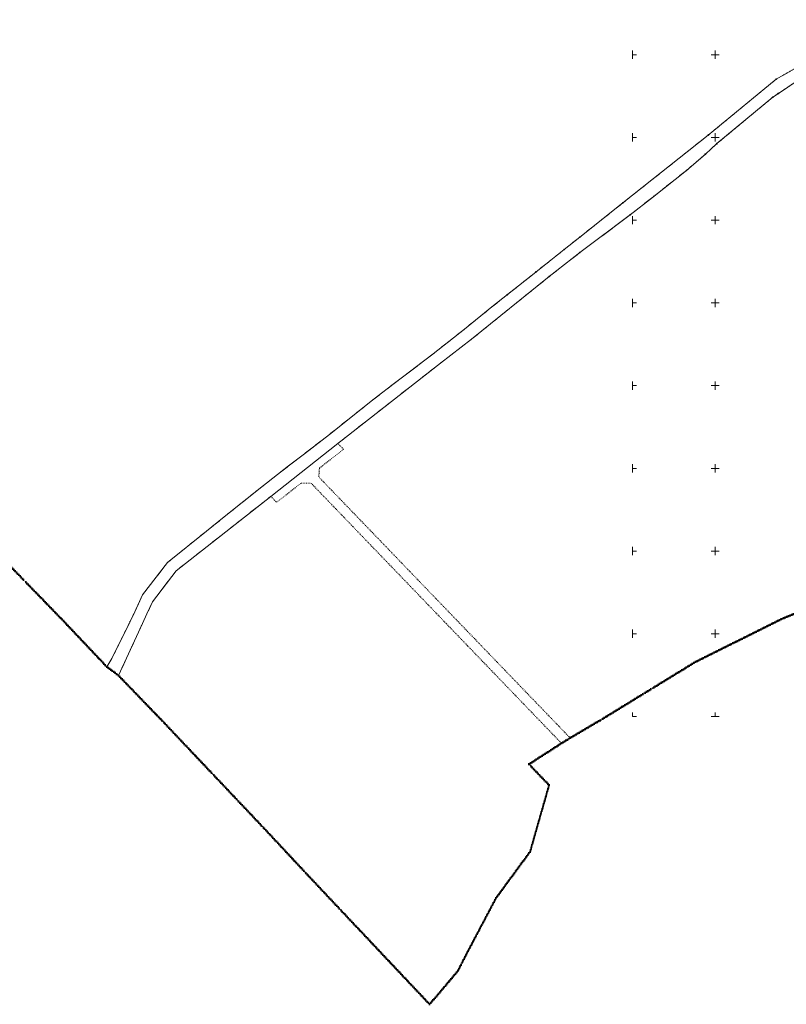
# Model space of a CAD drawing. Extents: x 6414462 to 20492237, y 5756825 to 17376351.
# Tile 19 of 127: x 6497630 to 6498093, y 5809076 to 5809671. Entities that reach past the tile are written whole.
import ezdxf

# ---------------------------------------------------------------- set-up
doc = ezdxf.new("R2010")
doc.units = 0
for name, pattern in [('2324-2024 mdcp$0$KROPK2', [1, 0.05, -0.95]), ('2324-2024 mdcp$0$PRZER1-1', [1, 0.5, -0.5]), ('2324-2024 mdcp$0$PRZER3-2', [2.5, 1.5, -1]), ('Lipnica teren 1$0$HIDDEN2', [0.1875, 0.125, -0.0625])]:
    doc.linetypes.add(name, pattern=pattern)
for name, color, linetype, lineweight in [('2324-2024 mdcp$0$GEPPGD', 7, 'Continuous', 18), ('2324-2024 mdcp$0$GESDZI', 7, 'Continuous', 18), ('2324-2024 mdcp$0$GESJAE', 7, 'Continuous', 50), ('2324-2024 mdcp$0$GESJOB', 7, 'Continuous', 35), ('2324-2024 mdcp$0$Ramka sekcyjna', 7, 'Continuous', 18)]:
    doc.layers.add(name, color=color, linetype=linetype, lineweight=lineweight)
doc.layers.add('2324-2024 mdcp$0$GESUZY', color=7, linetype='Continuous', lineweight=18, true_color=0x008000)
doc.layers.add('Lipnica teren 1$0$demontaże', color=10, linetype='Continuous')

# ---------------------------------------------------------------- blocks, each defined once
blk = doc.blocks.new('2324-2024 mdcp$0$GEPPGD1_1')
at = {"true_color": 0xffffff}
blk.add_hatch(color=7, dxfattribs=at).paths.add_polyline_path([(0, -0.25), (0.077254, -0.237764), (0.146946, -0.202254), (0.202254, -0.146946), (0.237764, -0.077254), (0.25, 0), (0.237764, 0.077254), (0.202254, 0.146946), (0.146946, 0.202254), (0.077254, 0.237764), (0, 0.25), (-0.077254, 0.237764), (-0.146946, 0.202254), (-0.202254, 0.146946), (-0.237764, 0.077254), (-0.25, 0), (-0.237764, -0.077254), (-0.202254, -0.146946), (-0.146946, -0.202254), (-0.077254, -0.237764), (0, -0.25)])
at = {"color": 0}
blk.add_lwpolyline([(0, 0.25), (0.077254, 0.237764), (0.146946, 0.202254), (0.202254, 0.146946), (0.237764, 0.077254), (0.25, 0), (0.237764, -0.077254), (0.202254, -0.146946), (0.146946, -0.202254), (0.077254, -0.237764), (0, -0.25), (-0.077254, -0.237764), (-0.146946, -0.202254), (-0.202254, -0.146946), (-0.237764, -0.077254), (-0.25, 0), (-0.237764, 0.077254), (-0.202254, 0.146946), (-0.146946, 0.202254), (-0.077254, 0.237764)], close=True, dxfattribs=at)
blk = doc.blocks.new('2324-2024 mdcp$0$GEPPGD1_2')
at = {"true_color": 0xffffff}
blk.add_hatch(color=7, dxfattribs=at).paths.add_polyline_path([(0, -0.25), (0.077254, -0.237764), (0.146946, -0.202254), (0.202254, -0.146946), (0.237764, -0.077254), (0.25, 0), (0.237764, 0.077254), (0.202254, 0.146946), (0.146946, 0.202254), (0.077254, 0.237764), (0, 0.25), (-0.077254, 0.237764), (-0.146946, 0.202254), (-0.202254, 0.146946), (-0.237764, 0.077254), (-0.25, 0), (-0.237764, -0.077254), (-0.202254, -0.146946), (-0.146946, -0.202254), (-0.077254, -0.237764), (0, -0.25)])
blk.add_hatch(color=0).paths.add_polyline_path([(0, -0.045), (0.013906, -0.042798), (0.02645, -0.036406), (0.036406, -0.02645), (0.042798, -0.013906), (0.045, 0), (0.042798, 0.013906), (0.036406, 0.02645), (0.02645, 0.036406), (0.013906, 0.042798), (0, 0.045), (-0.013906, 0.042798), (-0.02645, 0.036406), (-0.036406, 0.02645), (-0.042798, 0.013906), (-0.045, 0), (-0.042798, -0.013906), (-0.036406, -0.02645), (-0.02645, -0.036406), (-0.013906, -0.042798), (0, -0.045)])
blk = doc.blocks.new('2324-2024 mdcp')
at = {"layer": '2324-2024 mdcp$0$GESDZI', "color": 7, "linetype": 'Continuous', "lineweight": 18}
blk.add_lwpolyline([(6498104.66, 5809637.74), (6498088.19, 5809626.61), (6498084.8, 5809624.31), (6498051.04, 5809596.27), (6498044.05, 5809589.9), (6498032.65, 5809580.07), (6498012.02, 5809563.8), (6497998.68, 5809553.27), (6497968.25, 5809530.44), (6497949.75, 5809516.01), (6497902.78, 5809478.08), (6497884.04, 5809463.66), (6497821.95, 5809415.05), (6497781.43, 5809383.04), (6497724.19, 5809338), (6497710.05, 5809319.36), (6497706.6, 5809312.04), (6497703.88, 5809306.19), (6497689.44, 5809274.74), (6497682.33, 5809280.09), (6497685.47, 5809285.12), (6497696.38, 5809307.38), (6497699.22, 5809313.19), (6497703.94, 5809323.46), (6497718.99, 5809343.06), (6497742.57, 5809362.02), (6497754.26, 5809371.42), (6497776.02, 5809388.91), (6497792.24, 5809401.46), (6497801.75, 5809408.82), (6497816.86, 5809420.51), (6497843.87, 5809441.95), (6497851.79, 5809448.08), (6497879.57, 5809469.18), (6497898.41, 5809484.12), (6497915.02, 5809497.53), (6497924.42, 5809504.99), (6497941.6, 5809518.65), (6497958.78, 5809532.3), (6497968.16, 5809539.75), (6497994.25, 5809560.48), (6498045.82, 5809601.46), (6498086.88, 5809635.22), (6498149.97, 5809671.19)], dxfattribs=at)
at = {"layer": '2324-2024 mdcp$0$GESJAE', "color": 7, "linetype": '2324-2024 mdcp$0$KROPK2', "lineweight": 50}
blk.add_lwpolyline([(6497613.84, 5809351.39), (6497633.37, 5809331.24), (6497656.09, 5809307.8), (6497682.33, 5809280.09), (6497689.44, 5809274.74), (6497716.93, 5809246.27), (6497731.95, 5809230.4), (6497746.97, 5809214.54), (6497762, 5809198.68), (6497777.02, 5809182.81), (6497802.62, 5809155.36), (6497823.95, 5809132.74), (6497850.01, 5809105.11), (6497877.43, 5809076.04), (6497894.54, 5809096.25), (6497897.32, 5809101.71), (6497900.21, 5809107.4), (6497917.5, 5809140.16), (6497935.56, 5809164.76), (6497938.13, 5809168.25), (6497940.58, 5809176.83), (6497949.63, 5809208.54), (6497937.46, 5809221.16), (6497957.12, 5809233.8), (6497962.36, 5809237.02), (6497982.04, 5809248.62), (6498007.6, 5809264.3), (6498012.85, 5809267.53), (6498038.08, 5809283.01), (6498091.39, 5809309.54), (6498111.63, 5809317.79)], dxfattribs=at)
at = {"layer": '2324-2024 mdcp$0$GESJOB', "color": 7, "linetype": '2324-2024 mdcp$0$PRZER3-2', "lineweight": 35}
blk.add_lwpolyline([(6497613.84, 5809351.39), (6497633.37, 5809331.24), (6497656.09, 5809307.8), (6497682.33, 5809280.09), (6497689.44, 5809274.74), (6497716.93, 5809246.27), (6497731.95, 5809230.4), (6497746.97, 5809214.54), (6497762, 5809198.68), (6497777.02, 5809182.81), (6497802.62, 5809155.36), (6497823.95, 5809132.74), (6497850.01, 5809105.11), (6497877.43, 5809076.04), (6497894.54, 5809096.25), (6497897.32, 5809101.71), (6497900.21, 5809107.4), (6497917.5, 5809140.16), (6497935.56, 5809164.76), (6497938.13, 5809168.25), (6497940.58, 5809176.83), (6497949.63, 5809208.54), (6497937.46, 5809221.16), (6497957.12, 5809233.8), (6497962.36, 5809237.02), (6497982.04, 5809248.62), (6498007.6, 5809264.3), (6498012.85, 5809267.53), (6498038.08, 5809283.01), (6498091.39, 5809309.54), (6498111.63, 5809317.79)], dxfattribs=at)
at = {"layer": '2324-2024 mdcp$0$GESUZY', "color": 96, "linetype": '2324-2024 mdcp$0$PRZER1-1', "lineweight": 18, "true_color": 0x008000}
blk.add_lwpolyline([(6498149.97, 5809671.19), (6498086.88, 5809635.22), (6498045.82, 5809601.46), (6497994.25, 5809560.48), (6497968.16, 5809539.75), (6497958.78, 5809532.3), (6497941.6, 5809518.65), (6497924.42, 5809504.99), (6497915.02, 5809497.53), (6497898.41, 5809484.12), (6497879.57, 5809469.18), (6497851.79, 5809448.08), (6497843.87, 5809441.95), (6497816.86, 5809420.51), (6497801.75, 5809408.82), (6497792.24, 5809401.46), (6497776.02, 5809388.91), (6497754.26, 5809371.42), (6497742.57, 5809362.02), (6497718.99, 5809343.06), (6497703.94, 5809323.46), (6497699.22, 5809313.19), (6497696.38, 5809307.38), (6497685.47, 5809285.12), (6497682.33, 5809280.09), (6497689.44, 5809274.74), (6497703.88, 5809306.19), (6497706.6, 5809312.04), (6497710.05, 5809319.36), (6497724.19, 5809338), (6497726.57, 5809339.87), (6497729.78, 5809342.4), (6497781.43, 5809383.04), (6497785, 5809379.47), (6497799.8, 5809391.09), (6497805.75, 5809391.09), (6497831.09, 5809364.75), (6497844.95, 5809350.35), (6497858.8, 5809335.96), (6497872.66, 5809321.56), (6497886.51, 5809307.17), (6497887.54, 5809306.1), (6497900.36, 5809292.77), (6497907.89, 5809284.95), (6497928.88, 5809263.14), (6497957.12, 5809233.8), (6497962.36, 5809237.02), (6497904.69, 5809296.91), (6497890.84, 5809311.31), (6497876.98, 5809325.7), (6497863.12, 5809340.09), (6497849.27, 5809354.49), (6497835.41, 5809368.88), (6497810.47, 5809394.78), (6497810.84, 5809400.13), (6497825.41, 5809411.48), (6497821.95, 5809415.05), (6497884.04, 5809463.66), (6497902.78, 5809478.08), (6497949.75, 5809516.01), (6497968.25, 5809530.44), (6497998.68, 5809553.27), (6498012.02, 5809563.8), (6498032.65, 5809580.07), (6498044.05, 5809589.9), (6498051.04, 5809596.27), (6498084.8, 5809624.31), (6498088.19, 5809626.61), (6498104.66, 5809637.74)], dxfattribs=at)
at = {"layer": '2324-2024 mdcp$0$Ramka sekcyjna', "color": 7, "linetype": 'Continuous', "lineweight": 18, "flags": 128}
for points in [[(6498000, 5809647.5), (6498000, 5809652.5)], [(6498050, 5809647.5), (6498050, 5809652.5)], [(6498000, 5809650), (6498002.5, 5809650)], [(6498052.5, 5809650), (6498047.5, 5809650)], [(6498000, 5809597.5), (6498000, 5809602.5)], [(6498000, 5809600), (6498002.5, 5809600)], [(6498052.5, 5809600), (6498047.5, 5809600)], [(6498050, 5809597.5), (6498050, 5809602.5)], [(6498000, 5809547.5), (6498000, 5809552.5)], [(6498050, 5809547.5), (6498050, 5809552.5)], [(6498000, 5809550), (6498002.5, 5809550)], [(6498052.5, 5809550), (6498047.5, 5809550)], [(6498000, 5809500), (6498000, 5809502.5)], [(6498000, 5809500), (6498002.5, 5809500)], [(6498000, 5809500), (6498000, 5809497.5)], [(6498000, 5809500), (6498002.5, 5809500)], [(6498052.5, 5809500), (6498047.5, 5809500)], [(6498052.5, 5809500), (6498047.5, 5809500)], [(6498050, 5809500), (6498050, 5809502.5)], [(6498050, 5809500), (6498050, 5809497.5)], [(6498000, 5809447.5), (6498000, 5809452.5)], [(6498000, 5809450), (6498002.5, 5809450)], [(6498052.5, 5809450), (6498047.5, 5809450)], [(6498050, 5809447.5), (6498050, 5809452.5)], [(6498000, 5809397.5), (6498000, 5809402.5)], [(6498050, 5809397.5), (6498050, 5809402.5)], [(6498000, 5809400), (6498002.5, 5809400)], [(6498052.5, 5809400), (6498047.5, 5809400)], [(6498000, 5809347.5), (6498000, 5809352.5)], [(6498000, 5809350), (6498002.5, 5809350)], [(6498052.5, 5809350), (6498047.5, 5809350)], [(6498050, 5809347.5), (6498050, 5809352.5)], [(6498000, 5809297.5), (6498000, 5809302.5)], [(6498050, 5809297.5), (6498050, 5809302.5)], [(6498000, 5809300), (6498002.5, 5809300)], [(6498052.5, 5809300), (6498047.5, 5809300)], [(6498000, 5809250), (6498000, 5809252.5)], [(6498000, 5809250), (6498002.5, 5809250)], [(6498052.5, 5809250), (6498047.5, 5809250)], [(6498050, 5809250), (6498050, 5809252.5)]]:
    blk.add_lwpolyline(points, dxfattribs=at)
at = {"layer": '2324-2024 mdcp$0$GEPPGD', "color": 7, "linetype": 'Continuous', "lineweight": 18}
for name, p in [('2324-2024 mdcp$0$GEPPGD1_1', (6498086.88, 5809635.22)), ('2324-2024 mdcp$0$GEPPGD1_1', (6498084.8, 5809624.31)), ('2324-2024 mdcp$0$GEPPGD1_1', (6498088.19, 5809626.61)), ('2324-2024 mdcp$0$GEPPGD1_1', (6498045.82, 5809601.46)), ('2324-2024 mdcp$0$GEPPGD1_1', (6498051.04, 5809596.27)), ('2324-2024 mdcp$0$GEPPGD1_1', (6498044.05, 5809589.9)), ('2324-2024 mdcp$0$GEPPGD1_1', (6498032.65, 5809580.07)), ('2324-2024 mdcp$0$GEPPGD1_2', (6498012.02, 5809563.8)), ('2324-2024 mdcp$0$GEPPGD1_1', (6497994.25, 5809560.48)), ('2324-2024 mdcp$0$GEPPGD1_1', (6497998.68, 5809553.27)), ('2324-2024 mdcp$0$GEPPGD1_1', (6497968.16, 5809539.75)), ('2324-2024 mdcp$0$GEPPGD1_1', (6497958.78, 5809532.3)), ('2324-2024 mdcp$0$GEPPGD1_1', (6497968.25, 5809530.44)), ('2324-2024 mdcp$0$GEPPGD1_1', (6497941.6, 5809518.65)), ('2324-2024 mdcp$0$GEPPGD1_1', (6497949.75, 5809516.01)), ('2324-2024 mdcp$0$GEPPGD1_1', (6497924.42, 5809504.99))]:
    blk.add_blockref(name, p, dxfattribs=at)
blk = doc.blocks.new('Lipnica teren 1')
at = {"layer": 'Lipnica teren 1$0$demontaże', "linetype": 'Lipnica teren 1$0$HIDDEN2'}
blk.add_blockref('2324-2024 mdcp', (0, 0), dxfattribs=at)

msp = doc.modelspace()

# ---------------------------------------------------------------- block references
msp.add_blockref('Lipnica teren 1', (0, 0))

doc.saveas('drawing.dxf')
